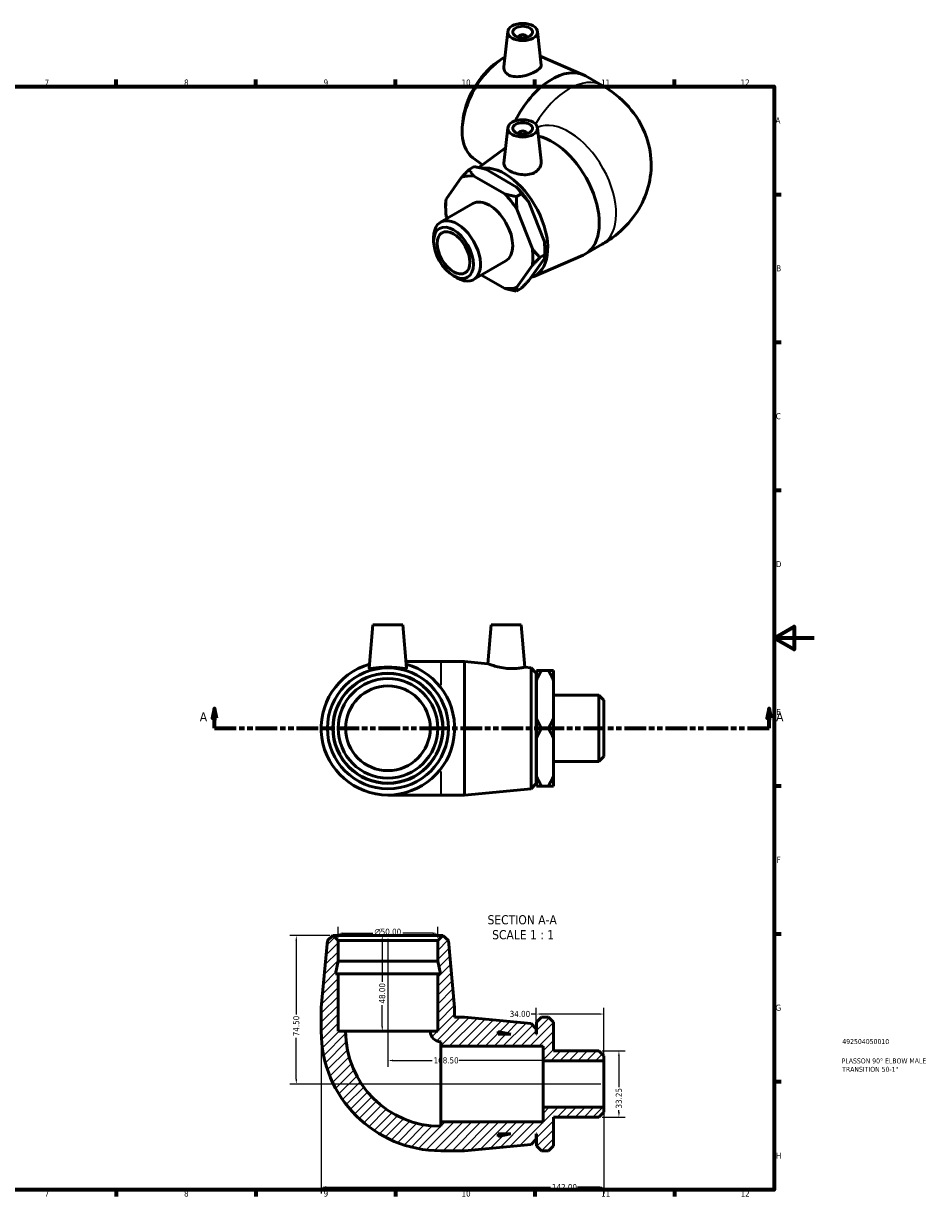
# Model space of a CAD drawing. Header units: millimetres. Extents: x -10 to 897, y -61 to 621.
# Tile 3 of 3: x 444 to 897, y 17 to 606. Entities that reach past the tile are written whole.
import ezdxf

# ---------------------------------------------------------------- set-up
doc = ezdxf.new("R2010")
doc.units = ezdxf.units.MM
doc.linetypes.add('DOUBLE_DASH_CHAIN', pattern=[1.2403, 0.6614, -0.0827, 0.1654, -0.0827, 0.1654, -0.0827])
for name, color, linetype, lineweight in [('Border (ANSI)', 7, 'Continuous', 70), ('Dimension (ANSI)', 7, 'Continuous', 25), ('Hatch (ANSI)', 7, 'Continuous', 18), ('Section Line (ANSI)', 7, 'DOUBLE_DASH_CHAIN', 70), ('Symbol (ANSI)', 7, 'Continuous', 25), ('Title (ISO)', 7, 'Continuous', 50), ('Visible (ANSI)', 7, 'Continuous', 50), ('Visible Narrow (ANSI)', 7, 'Continuous', 35)]:
    doc.layers.add(name, color=color, linetype=linetype, lineweight=lineweight)
doc.styles.add('Label Text (ANSI)', font='tahoma.ttf')
doc.styles.add('Note Text (ANSI)', font='tahoma.ttf')
doc.styles.add('Note Text (ISO)', font='tahoma.ttf')
doc.dimstyles.new('Default - mm (ANSI)', dxfattribs={"dimtxt": 3.048, "dimasz": 2.5, "dimexe": 3.175, "dimexo": 1.6002, "dimgap": 0.8, "dimtad": 0, "dimtoh": 1, "dimrnd": 1e-08, "dimzin": 4, "dimdsep": 46, "dimtxsty": 'Note Text (ANSI)', "dimcen": 0.09, "dimdle": 10, "dimclrd": 256, "dimclre": 256, "dimclrt": 230, "dimadec": 1, "dimazin": 1, "dimtfac": 1, "dimtofl": 0, "dimtmove": 0, "dimatfit": 3, "dimfxl": 1, "dimtolj": 1, "dimtzin": 4, "dimlwd": -1, "dimlwe": -1, "dimarcsym": 0})

# ---------------------------------------------------------------- blocks, each defined once
blk = doc.blocks.new('Borders Default Border')
at = {"layer": 'Border (ANSI)'}
for p, q in [((490.58, 574), (490.58, 577.45)), ((560.67, 574), (560.67, 577.45)), ((630.75, 574), (630.75, 577.45)), ((700.83, 574), (700.83, 577.45)), ((770.92, 574), (770.92, 577.45)), ((821, 519.75), (824.45, 519.75)), ((821, 445.5), (824.45, 445.5)), ((821, 371.25), (824.45, 371.25)), ((821, 222.75), (824.45, 222.75)), ((821, 148.5), (824.45, 148.5)), ((821, 74.25), (824.45, 74.25)), ((490.58, 20), (490.58, 16.55)), ((560.67, 20), (560.67, 16.55)), ((630.75, 20), (630.75, 16.55)), ((700.83, 20), (700.83, 16.55)), ((770.92, 20), (770.92, 16.55))]:
    blk.add_line(p, q, dxfattribs=at)
at = {"layer": 'Border (ANSI)', "flags": 128}
for points in [[(20, 20), (20, 574), (821, 574), (821, 20), (20, 20)], [(841, 297), (821, 297), (831, 302.77), (831, 291.23), (821, 297)]]:
    blk.add_lwpolyline(points, dxfattribs=at)
at = {"layer": 'Border (ANSI)', "color": 230, "true_color": 0xff0080, "attachment_point": 7, "style": 'Note Text (ANSI)'}
for s, insert, char_height in [('7', (454.6, 574.4), 3.05), ('8', (524.63, 574.33), 3.05), ('9', (594.7, 574.34), 3.05), ('10', (663.96, 574.34), 3.048), ('11', (734.04, 574.4), 3.048), ('12', (804.13, 574.4), 3.048), ('A', (821.63, 555.35), 3.05), ('B', (821.99, 481.1), 3.05), ('C', (821.8, 406.8), 3.05), ('D', (821.81, 332.6), 3.05), ('E', (822.05, 258.35), 3.05), ('F', (822.14, 184.1), 3.05), ('G', (821.66, 109.79), 3.05), ('H', (821.81, 35.6), 3.05), ('7', (454.6, 16.55), 3.05), ('8', (524.63, 16.48), 3.05), ('9', (594.7, 16.49), 3.05), ('10', (663.96, 16.49), 3.048), ('11', (734.04, 16.55), 3.048), ('12', (804.13, 16.55), 3.048)]:
    blk.add_mtext(s, dxfattribs=dict(at, insert=insert, char_height=char_height))
blk = doc.blocks.new('Title Blocks ISO')
at = {"layer": 'Title (ISO)', "color": 232, "true_color": 0xca0064, "style": 'Note Text (ISO)'}
for tag, p in [('PART_NUMBER_001', (34.16, 73.13)), ('DESCRIPTION_001', (33.84, 63.4)), ('DESCRIPTION_002', (34.09, 59.18))]:
    blk.add_attdef(tag, p, '', height=2.5, dxfattribs=at)
blk = doc.blocks.new('2dTransSection0')
at = {"layer": 'Section Line (ANSI)', "linetype": 'Continuous'}
for p, q in [((539.86, 261.68), (538.86, 256.68)), ((539.86, 256.68), (539.86, 261.68)), ((540.86, 256.68), (539.86, 261.68)), ((818.47, 261.68), (817.47, 256.68)), ((818.47, 256.68), (818.47, 261.68)), ((819.47, 256.68), (818.47, 261.68)), ((538.86, 256.68), (540.86, 256.68)), ((539.86, 251.68), (539.86, 256.68)), ((817.47, 256.68), (819.47, 256.68)), ((818.47, 251.68), (818.47, 256.68)), ((539.86, 251.68), (550.85, 251.68)), ((807.48, 251.68), (818.47, 251.68))]:
    blk.add_line(p, q, dxfattribs=at)
at = {"layer": 'Section Line (ANSI)', "linetype": 'DOUBLE_DASH_CHAIN', "ltscale": 16.597679}
blk.add_line((539.86, 251.68), (818.47, 251.68), dxfattribs=at)
at = {"layer": 'Section Line (ANSI)', "linetype": 'Continuous', "flags": 128}
for points in [[(540.86, 256.68), (539.86, 261.68), (538.86, 256.68), (540.86, 256.68)], [(819.47, 256.68), (818.47, 261.68), (817.47, 256.68), (819.47, 256.68)]]:
    blk.add_lwpolyline(points, dxfattribs=at)
at = {"layer": 'Section Line (ANSI)'}
for points in [[(540.86, 256.68), (539.86, 261.68), (538.86, 256.68), (540.86, 256.68)], [(819.47, 256.68), (818.47, 261.68), (817.47, 256.68), (819.47, 256.68)]]:
    blk.add_solid(points, dxfattribs=at)
at = {"layer": 'Section Line (ANSI)', "char_height": 4.57, "attachment_point": 7, "style": 'Label Text (ANSI)'}
for insert in [(532.5, 255.18), (821.94, 255.18)]:
    blk.add_mtext('A', dxfattribs=dict(at, insert=insert))
blk = doc.blocks.new('*D7')
at = {"layer": 'Defpoints', "color": 0, "transparency": 16777216}
for p in [(601.98, 148.76), (601.98, 145.06), (651.98, 145.06)]:
    blk.add_point(p, dxfattribs=at)
at = {"layer": 'Dimension (ANSI)', "transparency": 16777216}
for p, q in [((601.98, 146.66), (601.98, 151.94)), ((604.48, 148.76), (619.4, 148.76)), ((649.48, 148.76), (634.55, 148.76)), ((651.98, 146.66), (651.98, 151.94))]:
    blk.add_line(p, q, dxfattribs=at)
for points in [[(604.48, 149.18), (604.48, 148.35), (601.98, 148.76)], [(649.48, 149.18), (649.48, 148.35), (651.98, 148.76)]]:
    blk.add_solid(points, dxfattribs=at)
at = {"layer": 'Dimension (ANSI)', "color": 230, "true_color": 0xff0080, "transparency": 16777216, "insert": (620.2, 151.06), "char_height": 3.048, "attachment_point": 1, "style": 'Note Text (ANSI)'}
blk.add_mtext('\\A1;\\fAIGDT|b0|i0;\\H3.0480;\\ln\\fTahoma|b0|i0;\\H3.0480;50.00', dxfattribs=at)
blk = doc.blocks.new('*D8')
at = {"layer": 'Defpoints', "color": 0, "transparency": 16777216}
for p in [(599.48, 147.56), (580.98, 73.06), (735.48, 73.06)]:
    blk.add_point(p, dxfattribs=at)
at = {"layer": 'Dimension (ANSI)', "transparency": 16777216}
for p, q in [((597.88, 147.56), (577.81, 147.56)), ((580.98, 145.06), (580.98, 107.88)), ((580.98, 75.56), (580.98, 96.23)), ((733.88, 73.06), (577.81, 73.06))]:
    blk.add_line(p, q, dxfattribs=at)
for points in [[(580.56, 145.06), (581.4, 145.06), (580.98, 147.56)], [(580.56, 75.56), (581.4, 75.56), (580.98, 73.06)]]:
    blk.add_solid(points, dxfattribs=at)
at = {"layer": 'Dimension (ANSI)', "color": 230, "true_color": 0xff0080, "transparency": 16777216, "insert": (579.39, 97.03), "char_height": 3.048, "attachment_point": 1, "rotation": 90, "style": 'Note Text (ANSI)'}
blk.add_mtext('\\A1;74.50', dxfattribs=at)
blk = doc.blocks.new('*D9')
at = {"layer": 'Defpoints', "color": 0, "transparency": 16777216}
for p in [(593.48, 99.56), (735.48, 61.42), (735.48, 21.26)]:
    blk.add_point(p, dxfattribs=at)
at = {"layer": 'Dimension (ANSI)', "transparency": 16777216}
for p, q in [((593.48, 97.96), (593.48, 18.09)), ((735.48, 59.82), (735.48, 18.09)), ((595.98, 21.26), (708.57, 21.26)), ((732.98, 21.26), (722.25, 21.26))]:
    blk.add_line(p, q, dxfattribs=at)
for points in [[(595.98, 21.68), (595.98, 20.85), (593.48, 21.26)], [(732.98, 21.68), (732.98, 20.85), (735.48, 21.26)]]:
    blk.add_solid(points, dxfattribs=at)
at = {"layer": 'Dimension (ANSI)', "color": 230, "true_color": 0xff0080, "transparency": 16777216, "insert": (709.37, 22.85), "char_height": 3.048, "attachment_point": 1, "style": 'Note Text (ANSI)'}
blk.add_mtext('\\A1;142.00', dxfattribs=at)
blk = doc.blocks.new('*D10')
at = {"layer": 'Defpoints', "color": 0, "transparency": 16777216}
for p in [(732.98, 89.68), (732.98, 56.43), (742.98, 56.43)]:
    blk.add_point(p, dxfattribs=at)
at = {"layer": 'Dimension (ANSI)', "transparency": 16777216}
for p, q in [((734.58, 89.68), (746.16, 89.68)), ((742.98, 87.18), (742.98, 71.54)), ((742.98, 58.93), (742.98, 59.94)), ((734.58, 56.43), (746.16, 56.43))]:
    blk.add_line(p, q, dxfattribs=at)
for points in [[(742.56, 87.18), (743.4, 87.18), (742.98, 89.68)], [(742.56, 58.93), (743.4, 58.93), (742.98, 56.43)]]:
    blk.add_solid(points, dxfattribs=at)
at = {"layer": 'Dimension (ANSI)', "color": 230, "true_color": 0xff0080, "transparency": 16777216, "insert": (741.39, 60.74), "char_height": 3.048, "attachment_point": 1, "rotation": 90, "style": 'Note Text (ANSI)'}
blk.add_mtext('\\A1;33.25', dxfattribs=at)
blk = doc.blocks.new('*D11')
at = {"layer": 'Defpoints', "color": 0, "transparency": 16777216}
for p in [(626.98, 147.56), (624.15, 99.56), (626.98, 99.56)]:
    blk.add_point(p, dxfattribs=at)
at = {"layer": 'Dimension (ANSI)', "transparency": 16777216}
for p, q in [((624.15, 145.06), (624.15, 124.44)), ((624.15, 102.06), (624.15, 112.67))]:
    blk.add_line(p, q, dxfattribs=at)
for points in [[(623.73, 145.06), (624.56, 145.06), (624.15, 147.56)], [(623.73, 102.06), (624.56, 102.06), (624.15, 99.56)]]:
    blk.add_solid(points, dxfattribs=at)
at = {"layer": 'Dimension (ANSI)', "color": 230, "true_color": 0xff0080, "transparency": 16777216, "insert": (622.55, 113.47), "char_height": 3.048, "attachment_point": 1, "rotation": 90, "style": 'Note Text (ANSI)'}
blk.add_mtext('\\A1;48.00', dxfattribs=at)
blk = doc.blocks.new('*D12')
at = {"layer": 'Defpoints', "color": 0, "transparency": 16777216}
for p in [(701.48, 108.19), (701.48, 100.71), (735.48, 84.69)]:
    blk.add_point(p, dxfattribs=at)
at = {"layer": 'Dimension (ANSI)', "transparency": 16777216}
for p, q in [((701.48, 108.19), (698.98, 108.19)), ((701.48, 102.31), (701.48, 111.37)), ((732.98, 108.19), (703.98, 108.19)), ((735.48, 86.29), (735.48, 111.37))]:
    blk.add_line(p, q, dxfattribs=at)
for points in [[(703.98, 108.61), (703.98, 107.78), (701.48, 108.19)], [(732.98, 108.61), (732.98, 107.78), (735.48, 108.19)]]:
    blk.add_solid(points, dxfattribs=at)
at = {"layer": 'Dimension (ANSI)', "color": 230, "true_color": 0xff0080, "transparency": 16777216, "insert": (688.13, 109.78), "char_height": 3.048, "attachment_point": 1, "style": 'Note Text (ANSI)'}
blk.add_mtext('\\A1;34.00', dxfattribs=at)
blk = doc.blocks.new('*D13')
at = {"layer": 'Defpoints', "color": 0, "transparency": 16777216}
for p in [(626.98, 147.56), (626.98, 84.86), (735.48, 73.06)]:
    blk.add_point(p, dxfattribs=at)
at = {"layer": 'Dimension (ANSI)', "transparency": 16777216}
for p, q in [((626.98, 145.96), (626.98, 81.68)), ((629.48, 84.86), (649.14, 84.86)), ((732.98, 84.86), (662.82, 84.86))]:
    blk.add_line(p, q, dxfattribs=at)
for points in [[(629.48, 85.28), (629.48, 84.44), (626.98, 84.86)], [(732.98, 85.28), (732.98, 84.44), (735.48, 84.86)]]:
    blk.add_solid(points, dxfattribs=at)
at = {"layer": 'Dimension (ANSI)', "color": 230, "true_color": 0xff0080, "transparency": 16777216, "insert": (649.94, 86.45), "char_height": 3.048, "attachment_point": 1, "style": 'Note Text (ANSI)'}
blk.add_mtext('\\A1;108.50', dxfattribs=at)

msp = doc.modelspace()

# ---------------------------------------------------------------- hatches: boundary and pattern name
at = {"layer": 'Hatch (ANSI)'}
h = msp.add_hatch(dxfattribs=at)
h.set_pattern_fill('ANSI31', color=256, scale=25.4, style=0)
h.set_pattern_definition([(45, (0, 0), (-2.245064, 2.245064), [])])
edge = h.paths.add_edge_path()
edge.add_line((651.98, 128.357), (651.98, 99.557))
edge.add_line((651.98, 99.557), (648.23, 99.557))
edge.add_ellipse((653.48, 99.557), major_axis=(-5.25, 0), ratio=1, start_angle=0, end_angle=90)
edge.add_line((653.48, 94.307), (653.48, 92.057))
edge.add_line((653.48, 92.057), (704.88, 92.057))
edge.add_line((704.88, 92.057), (704.88, 84.694))
edge.add_line((704.88, 84.694), (735.48, 84.694))
edge.add_line((735.48, 84.694), (735.48, 87.182))
edge.add_line((735.48, 87.182), (732.98, 89.682))
edge.add_line((732.98, 89.682), (710.08, 89.682))
edge.add_line((710.08, 89.682), (710.08, 104.057))
edge.add_line((710.08, 104.057), (707.58, 106.557))
edge.add_line((707.58, 106.557), (704.08, 106.557))
edge.add_line((704.08, 106.557), (701.58, 104.057))
edge.add_line((701.58, 104.057), (701.58, 98.057))
edge.add_line((701.58, 98.057), (701.48, 98.057))
edge.add_line((701.48, 98.057), (701.48, 100.707))
edge.add_line((701.48, 100.707), (698.991, 103.439))
edge.add_line((698.991, 103.439), (665.48, 106.557))
edge.add_line((665.48, 106.557), (660.48, 106.557))
edge.add_line((660.48, 106.557), (660.48, 111.557))
edge.add_line((660.48, 111.557), (657.362, 145.068))
edge.add_line((657.362, 145.068), (654.63, 147.557))
edge.add_line((654.63, 147.557), (654.48, 147.557))
edge.add_line((654.48, 147.557), (651.98, 145.057))
edge.add_line((651.98, 145.057), (651.98, 134.757))
edge.add_line((651.98, 134.757), (653.341, 128.357))
edge.add_line((653.341, 128.357), (651.98, 128.357))
h.paths.add_polyline_path([(682.28, 99.418), (688.68, 98.057), (682.28, 98.057)], flags=0)
edge = h.paths.add_edge_path()
edge.add_ellipse((653.48, 99.557), major_axis=(-60, 0), ratio=1, start_angle=0, end_angle=90)
edge.add_line((653.48, 39.557), (665.48, 39.557))
edge.add_line((665.48, 39.557), (698.991, 42.676))
edge.add_line((698.991, 42.676), (701.48, 45.407))
edge.add_line((701.48, 45.407), (701.48, 48.057))
edge.add_line((701.48, 48.057), (701.58, 48.057))
edge.add_line((701.58, 48.057), (701.58, 42.057))
edge.add_line((701.58, 42.057), (704.08, 39.557))
edge.add_line((704.08, 39.557), (707.58, 39.557))
edge.add_line((707.58, 39.557), (710.08, 42.057))
edge.add_line((710.08, 42.057), (710.08, 56.433))
edge.add_line((710.08, 56.433), (732.98, 56.433))
edge.add_line((732.98, 56.433), (735.48, 58.933))
edge.add_line((735.48, 58.933), (735.48, 61.42))
edge.add_line((735.48, 61.42), (704.88, 61.42))
edge.add_line((704.88, 61.42), (704.88, 54.057))
edge.add_line((704.88, 54.057), (653.48, 54.057))
edge.add_line((653.48, 54.057), (653.48, 51.807))
edge.add_ellipse((653.48, 99.557), major_axis=(0, -47.75), ratio=1, start_angle=270, end_angle=360, ccw=False)
edge.add_line((605.73, 99.557), (601.98, 99.557))
edge.add_line((601.98, 99.557), (601.98, 128.357))
edge.add_line((601.98, 128.357), (600.62, 128.357))
edge.add_line((600.62, 128.357), (601.98, 134.757))
edge.add_line((601.98, 134.757), (601.98, 145.057))
edge.add_line((601.98, 145.057), (599.48, 147.557))
edge.add_line((599.48, 147.557), (599.33, 147.557))
edge.add_line((599.33, 147.557), (596.599, 145.068))
edge.add_line((596.599, 145.068), (593.48, 111.557))
edge.add_line((593.48, 111.557), (593.48, 99.557))
h.paths.add_polyline_path([(688.68, 48.057), (682.28, 46.697), (682.28, 48.057)], flags=0)

# ---------------------------------------------------------------- linework, layer by layer
at = {"layer": 'Visible (ANSI)'}
for p, q in [((687.172, 601.54), (685.274, 583.839)), ((702.144, 601.54), (703.946, 584.733)), ((692.658, 598.822), (692.658, 598.635)), ((696.658, 598.822), (696.658, 598.635)), ((703.468, 589.185), (725.011, 579.856)), ((681.889, 586.182), (683.443, 587.27)), ((726.154, 579.282), (734.639, 574.396)), ((664.533, 556.042), (664.372, 554.152)), ((687.172, 553.166), (685.265, 535.38)), ((692.658, 550.447), (692.658, 550.26)), ((696.658, 550.447), (696.658, 550.26)), ((702.144, 553.166), (703.924, 536.559)), ((672.695, 533.225), (686.096, 543.125)), ((669.609, 538.204), (674.521, 534.574)), ((670.298, 533.719), (667.823, 532.293)), ((676.186, 532.364), (691.634, 523.468)), ((663.995, 528.336), (656.271, 517.317)), ((685.623, 520.007), (670.176, 528.903)), ((691.511, 518.652), (693.986, 520.078)), ((653.41, 505.818), (669.603, 515.143)), ((655.979, 513.359), (655.979, 515.395)), ((697.814, 515.784), (705.538, 495.868)), ((656.271, 509.065), (656.779, 507.758)), ((699.527, 492.407), (691.804, 512.322)), ((649.951, 496.145), (649.951, 498.181)), ((699.866, 478.403), (725.011, 489.293)), ((703.355, 488.113), (705.83, 489.539)), ((705.83, 491.574), (705.83, 489.539)), ((726.154, 489.867), (734.639, 494.753)), ((670.003, 477.005), (686.196, 486.33)), ((691.804, 473.137), (699.527, 484.156)), ((705.538, 487.617), (697.814, 476.598)), ((659.9, 478.868), (661.661, 477.847)), ((673.962, 479.285), (685.623, 472.57)), ((693.986, 472.64), (691.511, 471.215)), ((619.48, 303.677), (617.566, 281.795)), ((619.48, 303.677), (634.48, 303.677)), ((634.48, 303.677), (636.395, 281.795)), ((678.88, 303.677), (677.167, 284.09)), ((678.88, 303.677), (693.88, 303.677)), ((693.88, 303.677), (695.745, 282.361)), ((653.48, 285.177), (636.099, 285.177)), ((665.48, 285.177), (653.48, 285.177)), ((665.48, 285.177), (665.48, 218.177)), ((677.167, 284.09), (665.48, 285.177)), ((698.991, 282.059), (695.745, 282.361)), ((698.991, 221.296), (698.991, 282.059)), ((701.48, 279.327), (698.991, 282.059)), ((701.48, 279.327), (701.48, 224.027)), ((701.58, 275.643), (701.58, 280.689)), ((704.08, 280.689), (707.58, 280.689)), ((710.08, 280.689), (710.08, 275.643)), ((701.58, 276.677), (701.48, 276.677)), ((701.58, 256.724), (701.58, 275.643)), ((710.08, 275.643), (710.08, 256.724)), ((732.98, 268.302), (710.08, 268.302)), ((732.98, 235.053), (732.98, 268.302)), ((735.48, 265.802), (732.98, 268.302)), ((735.48, 265.802), (735.48, 237.553)), ((701.58, 246.631), (701.58, 256.724)), ((710.08, 256.724), (710.08, 246.631)), ((704.08, 251.677), (707.58, 251.677)), ((701.58, 227.712), (701.58, 246.631)), ((710.08, 246.631), (710.08, 227.712)), ((735.48, 237.553), (732.98, 235.053)), ((732.98, 235.053), (710.08, 235.053)), ((701.48, 224.027), (698.991, 221.296)), ((701.58, 226.677), (701.48, 226.677)), ((701.58, 222.666), (701.58, 227.712)), ((710.08, 227.712), (710.08, 222.666)), ((626.98, 218.177), (653.48, 218.177)), ((665.48, 218.177), (653.48, 218.177)), ((698.991, 221.296), (665.48, 218.177)), ((704.08, 222.666), (707.58, 222.666)), ((599.33, 147.557), (596.599, 145.068)), ((599.48, 147.557), (599.33, 147.557)), ((601.98, 145.057), (599.48, 147.557)), ((654.48, 147.557), (599.48, 147.557)), ((654.48, 147.557), (651.98, 145.057)), ((654.63, 147.557), (654.48, 147.557)), ((657.362, 145.068), (654.63, 147.557)), ((596.599, 145.068), (593.48, 111.557)), ((601.98, 134.757), (601.98, 145.057)), ((601.98, 145.057), (651.98, 145.057)), ((651.98, 145.057), (651.98, 134.757)), ((660.48, 111.557), (657.362, 145.068)), ((600.62, 128.357), (601.98, 134.757)), ((601.98, 134.757), (651.98, 134.757)), ((651.98, 134.757), (653.341, 128.357)), ((601.98, 128.357), (600.62, 128.357)), ((601.98, 99.557), (601.98, 128.357)), ((601.98, 128.357), (651.98, 128.357)), ((651.98, 128.357), (651.98, 99.557)), ((653.341, 128.357), (651.98, 128.357)), ((593.48, 111.557), (593.48, 99.557)), ((660.48, 106.557), (660.48, 111.557)), ((665.48, 106.557), (660.48, 106.557)), ((698.991, 103.439), (665.48, 106.557)), ((704.08, 106.557), (701.58, 104.057)), ((704.08, 106.557), (707.58, 106.557)), ((710.08, 104.057), (707.58, 106.557)), ((701.48, 100.707), (698.991, 103.439)), ((701.48, 98.057), (701.48, 100.707)), ((701.58, 104.057), (701.58, 98.057)), ((710.08, 89.682), (710.08, 104.057)), ((605.73, 99.557), (601.98, 99.557)), ((605.73, 99.557), (648.23, 99.557)), ((651.98, 99.557), (648.23, 99.557)), ((653.48, 94.307), (653.48, 92.057)), ((682.28, 99.418), (688.68, 98.057)), ((682.28, 98.057), (682.28, 99.418)), ((688.68, 98.057), (682.28, 98.057)), ((701.58, 98.057), (701.48, 98.057)), ((653.48, 92.057), (704.88, 92.057)), ((653.48, 92.057), (653.48, 54.057)), ((704.88, 92.057), (704.88, 84.694)), ((732.98, 89.682), (710.08, 89.682)), ((735.48, 87.182), (732.98, 89.682)), ((704.88, 84.694), (735.48, 84.694)), ((704.88, 84.694), (704.88, 61.42)), ((735.48, 84.694), (735.48, 87.182)), ((735.48, 84.694), (735.48, 61.42)), ((735.48, 61.42), (704.88, 61.42)), ((704.88, 61.42), (704.88, 54.057)), ((732.98, 56.433), (735.48, 58.933)), ((735.48, 58.933), (735.48, 61.42)), ((704.88, 54.057), (653.48, 54.057)), ((653.48, 54.057), (653.48, 51.807)), ((710.08, 42.057), (710.08, 56.433)), ((710.08, 56.433), (732.98, 56.433)), ((688.68, 48.057), (682.28, 46.697)), ((682.28, 46.697), (682.28, 48.057)), ((682.28, 48.057), (688.68, 48.057)), ((701.48, 45.407), (701.48, 48.057)), ((701.48, 48.057), (701.58, 48.057)), ((701.58, 48.057), (701.58, 42.057)), ((665.48, 39.557), (698.991, 42.676)), ((698.991, 42.676), (701.48, 45.407)), ((701.58, 42.057), (704.08, 39.557)), ((707.58, 39.557), (710.08, 42.057)), ((653.48, 39.557), (665.48, 39.557)), ((707.58, 39.557), (704.08, 39.557))]:
    msp.add_line(p, q, dxfattribs=at)
for radius in [30.382, 27.65, 27.5, 25, 21.25]:
    msp.add_circle((626.98, 251.677), radius, dxfattribs=at)
for centre, radius, start, end in [((626.98, 251.677), 33.5, 105.996762, 74.003238), ((653.48, 99.557), 60, 180, 270), ((653.48, 99.557), 47.75, 180, 270), ((653.48, 99.557), 5.25, 180, 270)]:
    msp.add_arc(centre, radius, start, end, dxfattribs=at)
for centre, major_axis, ratio in [((694.658, 601.274), (-7.5, 0), 0.5758617), ((694.658, 601.274), (-5, 0), 0.5758617), ((694.658, 552.899), (-7.5, 0), 0.5758617), ((694.658, 552.899), (-5, 0), 0.5758617), ((659.939, 490.394), (-7.049, 12.24), 0.5780931), ((659.939, 490.394), (-5.807, 10.085), 0.5780931)]:
    msp.add_ellipse(centre, major_axis=major_axis, ratio=ratio, dxfattribs=at)
for centre, major_axis, ratio, start_param, end_param in [((694.658, 598.822), (-2, 0), 0.5758617, 2.9729035, 6.4518745), ((685.741, 563.897), (-15.161, -26.328), 0.5780931, 3.9221568, 6.2172101), ((683.98, 564.91), (-13.798, -23.961), 0.5780931, 4.0322113, 5.3925667), ((709.436, 550.251), (16.718, 29.031), 0.5780931, 0, 1.6818578), ((694.658, 550.447), (2, 0), 0.5758617, 6.1144961, 9.5934671), ((709.436, 518.897), (16.718, -29.031), 0.5780931, 6.2172101, 8.9347945), ((685.741, 505.252), (15.161, -26.328), 0.5780931, 6.153373, 9.2043724), ((677.899, 500.736), (-15.47, 26.864), 0.5780931, 5.8598079, 6.1868314), ((677.899, 500.736), (15.47, -26.864), 0.5780931, 1.6710177, 1.9980412), ((683.91, 504.198), (-15.47, 26.864), 0.5780931, 4.8126103, 5.1396338), ((677.899, 500.736), (-15.47, 26.864), 0.5780931, 0.6238201, 0.9508436), ((677.899, 500.736), (-8.296, 14.407), 0.5780931, 3.1415927, 6.2831853), ((661.707, 491.412), (8.296, -14.407), 0.5780931, 5.4958534, 10.2121098), ((683.91, 504.198), (-15.47, 26.864), 0.5780931, 3.9289245, 4.0924363), ((677.899, 500.736), (15.47, -26.864), 0.5780931, 0.6238201, 0.9508436), ((677.899, 500.736), (15.47, -26.864), 0.5780931, 5.8598079, 6.1868314)]:
    msp.add_ellipse(centre, major_axis=major_axis, ratio=ratio, start_param=start_param, end_param=end_param, dxfattribs=at)
for points, knots in [([(687.766, 579.663), (686.978, 580.06), (686.302, 580.636), (685.428, 582.007), (685.229, 582.797), (685.257, 583.641), (685.264, 583.74), (685.275, 583.839)], [0, 0, 0, 0, 0.34562351, 0.34562351, 0.69124702, 0.69124702, 0.73665467, 0.73665467, 0.73665467, 0.73665467]), ([(703.945, 584.732), (703.951, 584.678), (703.954, 584.624), (703.953, 584.104), (703.717, 583.588), (702.752, 582.536), (702.022, 581.998), (700.324, 581.02), (699.253, 580.521), (696.924, 579.676), (695.666, 579.332), (693.295, 578.908), (692.02, 578.804), (689.676, 578.968), (688.606, 579.241), (687.766, 579.663)], [3.4683816, 3.4683816, 3.4683816, 3.4683816, 3.5098853, 3.5098853, 3.8701976, 3.8701976, 4.23051, 4.23051, 4.5908223, 4.5908223, 4.9511347, 4.9511347, 5.3188799, 5.3188799, 5.6866251, 5.6866251, 5.6866251, 5.6866251]), ([(734.639, 574.396), (739.231, 571.751), (743.772, 568.349), (751.473, 559.645), (754.732, 554.565), (758.403, 543.975), (759.267, 538.896), (759.093, 529.123), (758.197, 524.467), (755.078, 515.712), (752.785, 511.696), (747.048, 504.105), (743.479, 500.806), (738.119, 496.876), (736.386, 495.759), (734.639, 494.753)], [4.712389, 4.712389, 4.712389, 4.712389, 5.0265482, 5.0265482, 5.3007547, 5.3007547, 5.5079913, 5.5079913, 5.7001604, 5.7001604, 5.9082189, 5.9082189, 6.1636869, 6.1636869, 6.2831853, 6.2831853, 6.2831853, 6.2831853]), ([(703.923, 536.559), (703.943, 536.373), (703.954, 536.188), (703.956, 535.103), (703.714, 534.126), (702.719, 532.366), (701.963, 531.587), (701.076, 531.015)], [4.87662377, 4.87662377, 4.87662377, 4.87662377, 4.95113468, 4.95113468, 5.31887991, 5.31887991, 5.68662513, 5.68662513, 5.68662513, 5.68662513]), ([(701.076, 531.015), (700.242, 530.478), (699.194, 530.061), (696.913, 529.615), (695.681, 529.582), (693.379, 529.781), (692.151, 530.028), (689.89, 530.732), (688.856, 531.187), (687.216, 532.131), (686.499, 532.684), (685.53, 533.84), (685.278, 534.446), (685.249, 535.141), (685.253, 535.26), (685.266, 535.38)], [0, 0, 0, 0, 0.3456235, 0.3456235, 0.691247, 0.691247, 1.0392222, 1.0392222, 1.3871974, 1.3871974, 1.7351726, 1.7351726, 2.0831478, 2.0831478, 2.1529321, 2.1529321, 2.1529321, 2.1529321]), ([(695.745, 282.361), (695.745, 282.361), (695.521, 282.31), (694.607, 282.131), (693.917, 282.006), (692.324, 281.797), (691.312, 281.698), (689.082, 281.628), (687.862, 281.662), (685.494, 281.872), (684.203, 282.071), (681.841, 282.572), (680.77, 282.869), (679.095, 283.385), (678.372, 283.64), (677.408, 283.994), (677.167, 284.09), (677.167, 284.09)], [1.3871974, 1.3871974, 1.3871974, 1.3871974, 1.7351726, 1.7351726, 2.0831478, 2.0831478, 2.4287713, 2.4287713, 2.7743949, 2.7743949, 3.1421401, 3.1421401, 3.5098853, 3.5098853, 3.8701976, 3.8701976, 4.23051, 4.23051, 4.23051, 4.23051]), ([(636.392, 281.764), (636.36, 281.662), (636.096, 281.628), (635.102, 281.698), (634.371, 281.797), (632.709, 282.006), (631.662, 282.131), (629.378, 282.31), (628.14, 282.361), (625.82, 282.361), (624.583, 282.31), (622.299, 282.131), (621.252, 282.006), (619.59, 281.797), (618.859, 281.698), (617.864, 281.628), (617.601, 281.662), (617.566, 281.774), (617.565, 281.784), (617.566, 281.796)], [0, 0, 0, 0, 0.3456235, 0.3456235, 0.691247, 0.691247, 1.0392222, 1.0392222, 1.3871974, 1.3871974, 1.7351726, 1.7351726, 2.0831478, 2.0831478, 2.4287713, 2.4287713, 2.7743949, 2.7743949, 2.8078379, 2.8078379, 2.8078379, 2.8078379])]:
    msp.add_open_spline(points, degree=3, knots=knots, dxfattribs=at)
for points in [[(667.823, 532.293), (665.683, 530.151), (663.995, 528.336)], [(670.176, 528.903), (668.893, 530.445), (667.823, 532.293)], [(670.298, 533.719), (673.508, 533.102), (676.186, 532.364)], [(691.511, 518.652), (688.301, 519.269), (685.623, 520.007)], [(691.804, 512.322), (691.511, 515.277), (691.511, 518.652)], [(691.634, 523.468), (692.916, 521.926), (693.986, 520.078)], [(693.986, 520.078), (696.126, 517.935), (697.814, 515.784)], [(656.271, 517.317), (655.979, 516.306), (655.979, 515.395)], [(705.538, 495.868), (705.83, 492.914), (705.83, 489.539)], [(703.355, 488.113), (701.215, 490.256), (699.527, 492.407)], [(705.83, 489.539), (705.83, 488.628), (705.538, 487.617)], [(699.527, 484.156), (701.215, 485.971), (703.355, 488.113)], [(685.623, 472.57), (688.301, 471.831), (691.511, 471.215)], [(691.511, 471.215), (691.511, 472.126), (691.804, 473.137)], [(697.814, 476.598), (696.126, 474.783), (693.986, 472.64)], [(701.58, 275.643), (702.567, 278.068), (704.08, 280.689)], [(704.08, 280.689), (702.567, 280.689), (701.58, 280.689)], [(707.58, 280.689), (709.094, 278.068), (710.08, 275.643)], [(710.08, 280.689), (709.094, 280.689), (707.58, 280.689)], [(704.08, 251.677), (702.567, 254.298), (701.58, 256.724)], [(710.08, 256.724), (709.094, 254.298), (707.58, 251.677)], [(701.58, 246.631), (702.567, 249.056), (704.08, 251.677)], [(707.58, 251.677), (709.094, 249.056), (710.08, 246.631)], [(704.08, 222.666), (702.567, 225.286), (701.58, 227.712)], [(710.08, 227.712), (709.094, 225.286), (707.58, 222.666)], [(701.58, 222.666), (702.567, 222.666), (704.08, 222.666)], [(707.58, 222.666), (709.094, 222.666), (710.08, 222.666)]]:
    msp.add_rational_spline(points, [1, 1.00410586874, 1], degree=2, dxfattribs=at)
msp.add_open_spline([(636.394, 281.796), (636.396, 281.784), (636.395, 281.774), (636.392, 281.764)], degree=3, dxfattribs=at)
at = {"layer": 'Visible Narrow (ANSI)'}
for p, q in [((653.48, 285.143), (653.48, 273.359)), ((653.48, 229.996), (653.48, 218.212))]:
    msp.add_line(p, q, dxfattribs=at)
for centre, major_axis, start_param, end_param in [((717.922, 545.365), (16.718, 29.031), 0, 1.5698512), ((717.922, 523.784), (-16.718, 29.031), 3.1415927, 6.2295921)]:
    msp.add_ellipse(centre, major_axis=major_axis, ratio=0.5780931, start_param=start_param, end_param=end_param, dxfattribs=at)

# ---------------------------------------------------------------- block references
msp.add_blockref('Borders Default Border', (0, 0))
msp.add_blockref('Title Blocks ISO', (821, 20)).add_auto_attribs({'PART_NUMBER_001': '492504050010', 'DESCRIPTION_001': 'PLASSON 90° ELBOW MALE', 'DESCRIPTION_002': 'TRANSITION 50-1"'})
at = {"layer": 'Section Line (ANSI)'}
msp.add_blockref('2dTransSection0', (0, 0), dxfattribs=at)

# ---------------------------------------------------------------- texts
at = {"layer": 'Symbol (ANSI)', "char_height": 4.572, "attachment_point": 7, "style": 'Label Text (ANSI)'}
for s, insert in [('SECTION A-A', (677.005, 153.164)), ('SCALE 1 : 1', (679.325, 145.651))]:
    msp.add_mtext(s, dxfattribs=dict(at, insert=insert))

# ---------------------------------------------------------------- dimensions: what is measured, and where the dimension line sits
at = {"layer": 'Dimension (ANSI)'}
for base, p1, p2, angle, override, picture, middle in [((580.98, 73.057), (599.48, 147.557), (735.48, 73.057), 90, {"dimtoh": 0, "dimdec": 2, "dimtp": 0, "dimtm": 0, "dimtdec": 2, "dimatfit": 1}, '*D8', (580.98, 102.057)), ((624.147, 99.557), (626.98, 147.557), (626.98, 99.557), 270, {"dimtoh": 0, "dimdec": 2, "dimse1": 1, "dimse2": 1, "dimtp": 0, "dimtm": 0, "dimtdec": 2, "dimatfit": 1}, '*D11', (624.147, 118.557)), ((742.98, 56.433), (732.98, 89.682), (732.98, 56.433), 90, {"dimtoh": 0, "dimdec": 2, "dimtp": 0, "dimtm": 0, "dimtdec": 2, "dimatfit": 1}, '*D10', (742.98, 65.742))]:
    dim = msp.add_linear_dim(base=base, p1=p1, p2=p2, angle=angle, dimstyle='Default - mm (ANSI)', override=override, dxfattribs=at)
    dim.commit()
    dim.dimension.update_dxf_attribs({"geometry": picture, "text_midpoint": middle, "dimtype": 160})
dim = msp.add_linear_dim(base=(601.98, 148.762), p1=(651.98, 145.057), p2=(601.98, 145.057), angle=180, text='\\fAIGDT|b0|i0;\\H3.0480;\\ln\\fTahoma|b0|i0;\\H3.0480;<>', dimstyle='Default - mm (ANSI)', override={"dimtoh": 0, "dimdec": 2, "dimtp": 0, "dimtm": 0, "dimtdec": 2, "dimatfit": 1}, dxfattribs=at)
dim.commit()
dim.dimension.update_dxf_attribs({"geometry": '*D7', "text_midpoint": (626.976, 148.762), "dimtype": 160})
for base, p1, p2, override, picture, middle in [((626.98, 84.86), (735.48, 73.057), (626.98, 147.557), {"dimtoh": 0, "dimdec": 2, "dimse1": 1, "dimtp": 0, "dimtm": 0, "dimtdec": 2, "dimatfit": 1}, '*D13', (655.98, 84.86)), ((701.48, 108.194), (735.48, 84.694), (701.48, 100.707), {"dimtoh": 0, "dimdec": 2, "dimtp": 0, "dimtm": 0, "dimtdec": 2, "dimatfit": 2}, '*D12', (693.153, 108.194)), ((735.48, 21.263), (593.48, 99.557), (735.48, 61.42), {"dimtoh": 0, "dimdec": 2, "dimtp": 0, "dimtm": 0, "dimtdec": 2, "dimatfit": 1}, '*D9', (715.414, 21.263))]:
    dim = msp.add_linear_dim(base=base, p1=p1, p2=p2, dimstyle='Default - mm (ANSI)', override=override, dxfattribs=at)
    dim.commit()
    dim.dimension.update_dxf_attribs({"geometry": picture, "text_midpoint": middle, "dimtype": 160})

doc.saveas('drawing.dxf')
